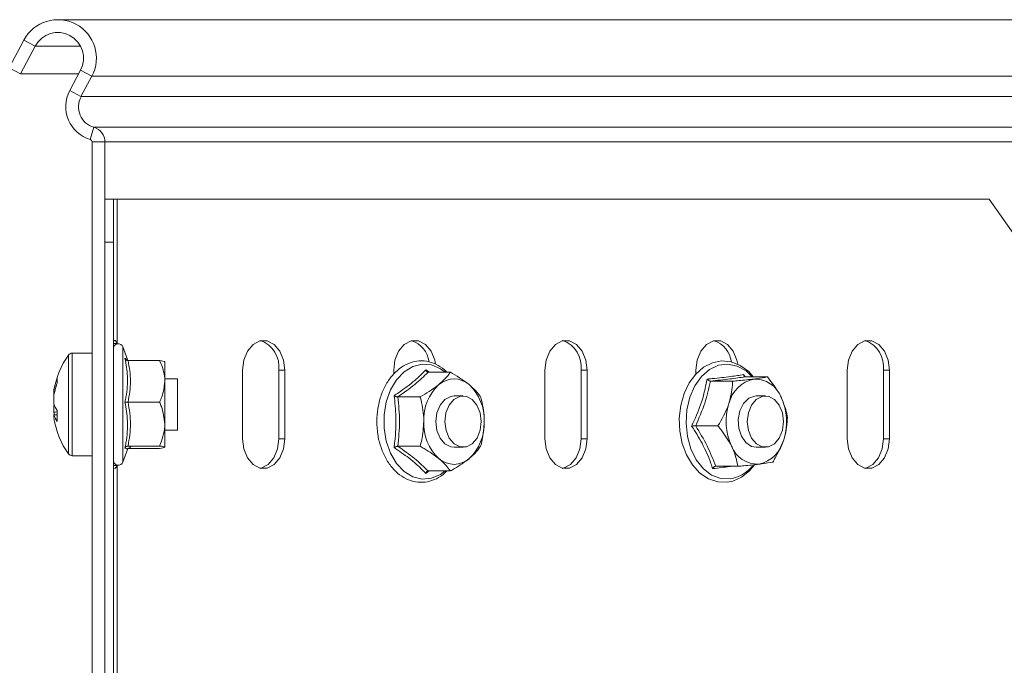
# Model space of a CAD drawing. Header units: millimetres. Extents: x -494 to 3219, y -845 to 19.
# Tile 15 of 21: x 2071 to 2186, y -57 to 19. Entities that reach past the tile are written whole.
import ezdxf

# ---------------------------------------------------------------- set-up
doc = ezdxf.new("R2010")
doc.units = ezdxf.units.MM

msp = doc.modelspace()

# ---------------------------------------------------------------- linework, layer by layer
at = {"color": 7, "linetype": 'Continuous', "lineweight": 15}
for p, q in [((2272.34, 18.71), (2075.75, 18.71)), ((2070.04, 13.06), (2071.78, 16.33)), ((2071.36, 12.36), (2073.11, 15.62)), ((2071.36, 12.36), (2070.04, 13.06)), ((2078.4, 12.8), (2077.13, 10.41)), ((2071.36, 12.36), (2078.16, 12.36)), ((2079.72, 12.09), (2078.45, 9.71)), ((2079.75, 4.41), (2079.75, -128.29)), ((2081.25, 4.41), (2081.25, -128.29)), ((2081.25, -2.29), (2082.25, -2.29)), ((2082.25, -2.29), (2082.25, -7.29)), ((2082.69, -2.29), (2082.25, -2.29)), ((2184.67, -2.29), (2082.69, -2.29)), ((2188.2, -7.29), (2184.67, -2.29)), ((2082.25, -7.29), (2081.25, -7.29)), ((2082.25, -129.79), (2082.25, -7.29)), ((2082.69, -19.17), (2082.25, -19.17)), ((2082.69, -19.17), (2082.71, -19.2)), ((2083.89, -21.03), (2083.35, -19.56)), ((2079.75, -20.29), (2077.43, -20.29)), ((2083.97, -21.16), (2087.65, -21.16)), ((2088.25, -23.6), (2088.25, -21.3)), ((2097.34, -30.29), (2097.34, -22.29)), ((2101.58, -22.29), (2101.58, -30.29)), ((2102.29, -22.29), (2102.29, -30.29)), ((2115.02, -22.72), (2115.02, -22.29)), ((2118.78, -22.22), (2119.2, -22.52)), ((2119.05, -22.52), (2121.65, -22.52)), ((2132.69, -30.29), (2132.69, -22.29)), ((2136.94, -22.29), (2136.94, -30.29)), ((2137.64, -22.29), (2137.64, -30.29)), ((2150.37, -22.72), (2150.37, -22.29)), ((2155.95, -22.8), (2156.12, -23.06)), ((2168.05, -30.29), (2168.05, -22.29)), ((2172.29, -22.29), (2172.29, -30.29)), ((2173, -22.29), (2173, -30.29)), ((2089.75, -23.29), (2088.25, -23.29)), ((2088.25, -28.59), (2088.25, -23.6)), ((2089.75, -29.29), (2089.75, -23.29)), ((2152.07, -23.56), (2154.67, -23.56)), ((2156.13, -23.06), (2158.74, -23.06)), ((2075.27, -24.78), (2075.27, -25.07)), ((2123.14, -25.29), (2122.08, -25.29)), ((2158.49, -25.29), (2157.43, -25.29)), ((2075.27, -26.23), (2075.27, -25.39)), ((2075.27, -26.36), (2075.27, -27.19)), ((2083.97, -26.03), (2087.65, -26.03)), ((2115.51, -25.4), (2118.12, -25.4)), ((2075.27, -27.8), (2075.27, -27.51)), ((2088.25, -31.29), (2088.25, -28.59)), ((2088.25, -29.29), (2089.75, -29.29)), ((2150.34, -28.79), (2152.94, -28.79)), ((2083.35, -33.02), (2083.89, -31.55)), ((2083.97, -31.15), (2087.65, -31.15)), ((2083.97, -31.42), (2087.65, -31.42)), ((2115.51, -31.18), (2118.12, -31.18)), ((2122.08, -31.29), (2123.14, -31.29)), ((2157.43, -31.29), (2158.49, -31.29)), ((2077.43, -32.29), (2079.75, -32.29)), ((2082.71, -33.38), (2082.69, -33.41)), ((2082.25, -33.41), (2082.69, -33.41)), ((2119.18, -34.06), (2118.78, -34.36)), ((2119.05, -34.06), (2121.65, -34.06)), ((2152.68, -33.52), (2155.28, -33.52))]:
    msp.add_line(p, q, dxfattribs=at)
at = {"color": 7, "linetype": 'Continuous', "lineweight": 0}
for p, q in [((2073.11, 15.62), (2071.78, 16.33)), ((2073.11, 15.62), (2078.4, 15.62)), ((2079.72, 12.09), (2078.4, 12.8)), ((2079.72, 12.09), (2275.15, 12.09)), ((2077.13, 10.41), (2078.45, 9.71)), ((2078.45, 9.71), (2274.25, 9.71)), ((2079.96, 6.13), (2079.54, 4.69)), ((2079.96, 6.13), (2275.31, 6.13)), ((2081.25, 4.41), (2079.75, 4.41)), ((2081.25, 4.41), (2276.23, 4.41)), ((2082.69, -19.17), (2082.69, -2.29)), ((2083.35, -19.56), (2083.35, -33.02)), ((2076.99, -32.06), (2076.99, -20.52)), ((2077.43, -32.29), (2077.43, -20.29)), ((2101.58, -22.29), (2102.29, -22.29)), ((2136.94, -22.29), (2137.64, -22.29)), ((2172.29, -22.29), (2173, -22.29)), ((2101.58, -30.29), (2102.29, -30.29)), ((2136.94, -30.29), (2137.64, -30.29)), ((2172.29, -30.29), (2173, -30.29)), ((2082.69, -61.67), (2082.69, -33.41))]:
    msp.add_line(p, q, dxfattribs=at)
at = {"color": 7, "linetype": 'Continuous', "lineweight": 15, "flags": 128}
for points in [[(2097.34, -22.29), (2097.49, -21.09), (2097.92, -20.04), (2098.58, -19.26), (2099.38, -18.84), (2100.24, -18.84), (2101.05, -19.26), (2101.71, -20.04), (2102.14, -21.09), (2102.29, -22.29)], [(2115.02, -22.29), (2115.17, -21.09), (2115.6, -20.04), (2116.25, -19.26), (2117.06, -18.84), (2117.92, -18.84), (2118.73, -19.26), (2119.39, -20.04), (2119.82, -21.09), (2119.92, -21.58)], [(2132.69, -22.29), (2132.84, -21.09), (2133.27, -20.04), (2133.93, -19.26), (2134.74, -18.84), (2135.6, -18.84), (2136.41, -19.26), (2137.07, -20.04), (2137.5, -21.09), (2137.64, -22.29)], [(2150.37, -22.29), (2150.52, -21.09), (2150.95, -20.04), (2151.61, -19.26), (2152.42, -18.84), (2153.28, -18.84), (2154.08, -19.26), (2154.74, -20.04), (2155.17, -21.09), (2155.27, -21.58)], [(2168.05, -22.29), (2168.2, -21.09), (2168.63, -20.04), (2169.29, -19.26), (2170.1, -18.84), (2170.95, -18.84), (2171.76, -19.26), (2172.42, -20.04), (2172.85, -21.09), (2173, -22.29)], [(2157.07, -23.06), (2156.55, -22.45), (2155.56, -21.72), (2154.48, -21.3), (2153.37, -21.2), (2152.29, -21.42), (2151.27, -21.93), (2150.36, -22.73), (2149.58, -23.77), (2148.98, -25.02), (2148.59, -26.42), (2148.41, -27.9), (2148.47, -29.4), (2148.75, -30.85), (2149.25, -32.19), (2149.95, -33.36), (2150.83, -34.31), (2151.84, -34.98), (2152.93, -35.33), (2154.06, -35.36), (2154.06, -35.36), (2154.67, -35.24), (2155.71, -34.78), (2156.64, -34.04), (2157.22, -33.33)], [(2122.08, -25.29), (2121.71, -25.34), (2121.02, -25.69), (2120.45, -26.36), (2120.08, -27.26), (2119.96, -28.29), (2120.08, -29.32), (2120.45, -30.22), (2121.02, -30.89), (2121.71, -31.25), (2122.08, -31.29)], [(2157.43, -25.29), (2157.25, -25.3), (2156.54, -25.57), (2155.93, -26.17), (2155.51, -27.02), (2155.32, -28.03), (2155.38, -29.07), (2155.69, -30.01), (2156.22, -30.75), (2156.88, -31.19), (2157.43, -31.29)], [(2123.52, -31.24), (2122.78, -31.25), (2122.09, -30.9), (2121.52, -30.23), (2121.15, -29.33), (2121.02, -28.3), (2121.14, -27.28), (2121.51, -26.37), (2122.07, -25.7), (2122.76, -25.34), (2123.5, -25.33), (2124.19, -25.69), (2124.76, -26.35), (2125.13, -27.25), (2125.26, -28.28), (2125.14, -29.31), (2124.77, -30.21), (2124.21, -30.88), (2123.52, -31.24)], [(2158.87, -31.24), (2158.13, -31.25), (2157.44, -30.9), (2156.87, -30.23), (2156.5, -29.33), (2156.37, -28.3), (2156.5, -27.28), (2156.86, -26.37), (2157.43, -25.7), (2158.12, -25.34), (2158.85, -25.33), (2159.55, -25.69), (2160.11, -26.35), (2160.48, -27.25), (2160.62, -28.28), (2160.49, -29.31), (2160.12, -30.21), (2159.56, -30.88), (2158.87, -31.24)], [(2075.27, -27.19), (2075.3, -27.39), (2075.32, -27.51)], [(2102.29, -30.29), (2102.14, -31.49), (2101.71, -32.54), (2101.05, -33.32), (2100.24, -33.74), (2099.38, -33.74), (2098.58, -33.32), (2097.92, -32.54), (2097.49, -31.49), (2097.34, -30.29)], [(2101.58, -30.29), (2101.43, -31.49), (2101, -32.54), (2100.34, -33.32), (2099.54, -33.74), (2099.46, -33.76)], [(2137.64, -30.29), (2137.5, -31.49), (2137.07, -32.54), (2136.41, -33.32), (2135.6, -33.74), (2134.74, -33.74), (2133.93, -33.32), (2133.27, -32.54), (2132.84, -31.49), (2132.69, -30.29)], [(2136.94, -30.29), (2136.79, -31.49), (2136.36, -32.54), (2135.7, -33.32), (2134.89, -33.74), (2134.82, -33.76)], [(2173, -30.29), (2172.85, -31.49), (2172.42, -32.54), (2171.76, -33.32), (2170.95, -33.74), (2170.1, -33.74), (2169.29, -33.32), (2168.63, -32.54), (2168.2, -31.49), (2168.05, -30.29)], [(2172.29, -30.29), (2172.14, -31.49), (2171.71, -32.54), (2171.06, -33.32), (2170.25, -33.74), (2170.17, -33.76)]]:
    msp.add_lwpolyline(points, dxfattribs=at)
at = {"color": 7, "linetype": 'Continuous', "lineweight": 0, "flags": 128}
for points in [[(2121.05, -22.52), (2120.5, -22.11), (2119.44, -21.67), (2118.34, -21.58), (2117.25, -21.85), (2116.23, -22.47), (2115.35, -23.4), (2114.64, -24.59), (2114.14, -25.99), (2113.89, -27.51), (2113.89, -29.07), (2114.14, -30.59), (2114.64, -31.99), (2115.35, -33.18), (2116.23, -34.12), (2117.25, -34.74), (2118.34, -35.01), (2119.44, -34.92), (2120.5, -34.47), (2121.05, -34.06)], [(2156.96, -23.06), (2156.23, -22.37), (2155.2, -21.79), (2154.11, -21.57), (2153.01, -21.7), (2151.96, -22.19), (2151.02, -23.01), (2150.24, -24.11), (2149.66, -25.44), (2149.31, -26.93), (2149.21, -28.48), (2149.37, -30.03), (2149.78, -31.48), (2150.41, -32.76), (2151.24, -33.8), (2152.21, -34.54), (2153.28, -34.95), (2154.38, -34.99), (2154.38, -34.99)]]:
    msp.add_lwpolyline(points, dxfattribs=at)
at = {"color": 7, "linetype": 'Continuous', "lineweight": 15}
for centre, radius, start, end in [((2075.75, 14.21), 4.5, 331.9275, 151.9275), ((2075.75, 14.21), 3, 331.9275, 151.9275), ((2080.66, 8.53), 4, 151.9275, 253.7137), ((2080.66, 8.53), 2.5, 151.9275, 253.7137), ((2079.45, 4.41), 1.8, 0, 73.7137), ((2079.45, 4.41), 0.3, 0, 73.7137), ((2082.82, -19.76), 0.567, 20, 180), ((2098.36, -21.88), 3.25, 352.7852, 70.179), ((2116.17, -21.68), 3.01, 7.2749, 71.2939), ((2133.71, -21.88), 3.25, 352.7852, 70.1793), ((2151.53, -21.68), 3.01, 7.2674, 71.2949), ((2169.07, -21.88), 3.25, 352.7849, 70.1792), ((2085.15, -26.29), 10, 144.7485, 170.5135), ((2077.43, -20.83), 0.54, 90, 144.7485), ((2083.44, -26.01), 8.27, 160.1069, 171.4486), ((2083.44, -26.62), 8.27, 160.1071, 171.4485), ((2077.71, -23.5), 2.06, 171.4603, 188.5397), ((2124.15, -28.06), 5.61, 133.1772, 182.4074), ((2122.08, -25.99), 2.69, 48.8939, 131.1061), ((2120, -28.06), 5.61, 357.5926, 46.8228), ((2157.97, -27.06), 3.84, 102.6572, 166.6787), ((2157.25, -26.6), 3.29, 20.8816, 92.1967), ((2077.65, -25.45), 2.5, 198.1181, 217.8148), ((2160.65, -28.28), 6.76, 161.8449, 205.167), ((2154.21, -28.3), 6.76, 341.8447, 25.1672), ((2077.65, -26.73), 2.5, 198.1181, 217.8148), ((2084.65, -27.62), 9, 175.9185, 184.0815), ((2085.15, -26.29), 10, 189.4865, 215.2515), ((2124.15, -28.53), 5.61, 177.5926, 226.8227), ((2120, -28.53), 5.61, 313.1773, 2.4074), ((2156.9, -29.52), 3.84, 282.6576, 346.6786), ((2077.43, -31.75), 0.54, 215.2515, 270), ((2157.61, -29.98), 3.29, 200.8816, 272.1969), ((2082.82, -32.82), 0.567, 180, 340), ((2122.08, -30.6), 2.69, 228.8939, 311.1061)]:
    msp.add_arc(centre, radius, start, end, dxfattribs=at)
at = {"color": 7, "linetype": 'Continuous', "lineweight": 0}
msp.add_arc((2153.71, -30.82), 4.22, 279.0577, 321.3621, dxfattribs=at)
at = {"color": 7, "linetype": 'Continuous', "lineweight": 15}
for points, knots in [([(2082.25, -19.17), (2082.26, -19.07), (2082.26, -18.92), (2082.31, -18.82), (2082.37, -18.79), (2082.43, -18.82), (2082.55, -18.92), (2082.63, -19.07), (2082.69, -19.17)], [0, 0, 0, 0, 0.285954, 0.40047, 0.504619, 0.608033, 0.720517, 1, 1, 1, 1]), ([(2083.59, -20.9), (2083.59, -20.91), (2083.61, -20.94), (2083.65, -21.01), (2083.74, -21.1), (2083.85, -21.15), (2083.93, -21.16), (2083.97, -21.16)], [0, 0, 0, 0, 0.007924, 0.267525, 0.528602, 0.763804, 1, 1, 1, 1]), ([(2088.25, -23.6), (2088.25, -23.47), (2088.23, -22.67), (2087.97, -21.85), (2087.66, -21.19), (2087.65, -21.16)], [0, 0, 0, 0, 0.148483, 0.965575, 1, 1, 1, 1]), ([(2087.65, -21.16), (2087.93, -21.2), (2088.24, -21.25), (2088.25, -21.29), (2088.25, -21.3)], [0, 0, 0, 0, 0.8960397, 1, 1, 1, 1]), ([(2121.25, -22.52), (2121.23, -22.5), (2120.94, -22.14), (2120.22, -21.69), (2119.15, -21.24), (2118.02, -21.14), (2116.92, -21.37), (2115.9, -21.89), (2114.98, -22.69), (2114.2, -23.74), (2113.59, -25), (2113.2, -26.4), (2113.02, -27.89), (2113.07, -29.4), (2113.36, -30.87), (2113.86, -32.22), (2114.57, -33.4), (2115.45, -34.35), (2116.46, -35.03), (2117.56, -35.39), (2118.69, -35.42), (2119.77, -35.12), (2120.63, -34.66), (2121.07, -34.22), (2121.22, -34.06)], [0, 0, 0, 0, 0.003316, 0.052693, 0.101508, 0.149482, 0.196867, 0.244184, 0.291996, 0.34048, 0.389425, 0.438566, 0.487744, 0.536951, 0.586223, 0.635591, 0.685082, 0.734614, 0.783909, 0.832558, 0.880368, 0.927711, 0.97509, 1, 1, 1, 1]), ([(2118.78, -22.22), (2118.78, -22.23), (2118.79, -22.27), (2118.82, -22.35), (2118.89, -22.44), (2118.96, -22.5), (2119.02, -22.51), (2119.05, -22.52)], [0, 0, 0, 0, 0.007918, 0.267556, 0.528617, 0.763814, 1, 1, 1, 1]), ([(2120.31, -23.96), (2120.74, -23.56), (2121.27, -23.07), (2121.59, -22.61), (2121.65, -22.52)], [0, 0, 0, 0, 0.80146, 1, 1, 1, 1]), ([(2121.65, -22.52), (2122.37, -22.94), (2123.17, -23.42), (2123.78, -23.91), (2123.85, -23.96)], [0, 0, 0, 0, 0.896039, 1, 1, 1, 1]), ([(2155.95, -22.8), (2155.95, -22.8), (2155.95, -22.83), (2155.96, -22.91), (2155.99, -22.99), (2156.05, -23.05), (2156.11, -23.06), (2156.13, -23.06)], [0, 0, 0, 0, 0.007903, 0.267516, 0.528605, 0.7638, 1, 1, 1, 1]), ([(2087.65, -26.03), (2087.74, -25.82), (2088.09, -25.04), (2088.18, -24.21), (2088.25, -23.6)], [0, 0, 0, 0, 0.2632538, 1, 1, 1, 1]), ([(2118.12, -25.4), (2118.83, -24.98), (2119.63, -24.5), (2120.25, -24.01), (2120.31, -23.96)], [0, 0, 0, 0, 0.896039, 1, 1, 1, 1]), ([(2123.85, -23.96), (2124.27, -24.36), (2124.81, -24.85), (2125.13, -25.31), (2125.19, -25.4)], [0, 0, 0, 0, 0.8014595, 1, 1, 1, 1]), ([(2151.68, -23.32), (2151.68, -23.32), (2151.71, -23.35), (2151.77, -23.42), (2151.87, -23.5), (2151.98, -23.55), (2152.04, -23.56), (2152.07, -23.56)], [0, 0, 0, 0, 0.007931, 0.267541, 0.528596, 0.763784, 1, 1, 1, 1]), ([(2154.23, -26.17), (2154.41, -25.46), (2154.63, -24.56), (2154.66, -23.72), (2154.67, -23.56)], [0, 0, 0, 0, 0.801462, 1, 1, 1, 1]), ([(2154.67, -23.56), (2154.91, -23.54), (2155.8, -23.46), (2156.57, -23.37), (2157.13, -23.31)], [0, 0, 0, 0, 0.2632505, 1, 1, 1, 1]), ([(2157.13, -23.31), (2157.23, -23.3), (2157.89, -23.21), (2158.39, -23.13), (2158.72, -23.06), (2158.74, -23.06)], [0, 0, 0, 0, 0.1484845, 0.9655622, 1, 1, 1, 1]), ([(2158.74, -23.06), (2159.28, -23.76), (2159.88, -24.53), (2160.29, -25.34), (2160.33, -25.43)], [0, 0, 0, 0, 0.896036, 1, 1, 1, 1]), ([(2115.07, -25.26), (2115.07, -25.26), (2115.11, -25.28), (2115.19, -25.32), (2115.3, -25.37), (2115.42, -25.4), (2115.48, -25.4), (2115.51, -25.4)], [0, 0, 0, 0, 0.007903, 0.267525, 0.528596, 0.76383, 1, 1, 1, 1]), ([(2083.59, -26.01), (2083.59, -26.01), (2083.61, -26.02), (2083.65, -26.02), (2083.74, -26.02), (2083.85, -26.03), (2083.93, -26.03), (2083.97, -26.03)], [0, 0, 0, 0, 0.007949, 0.267531, 0.528611, 0.7638, 1, 1, 1, 1]), ([(2088.25, -28.59), (2088.17, -27.89), (2088.07, -27.01), (2087.72, -26.19), (2087.65, -26.03)], [0, 0, 0, 0, 0.801463, 1, 1, 1, 1]), ([(2118.54, -28.29), (2118.54, -28.14), (2118.53, -27.19), (2118.34, -26.22), (2118.13, -25.44), (2118.12, -25.4)], [0, 0, 0, 0, 0.148487, 0.965572, 1, 1, 1, 1]), ([(2125.61, -28.29), (2125.61, -28.14), (2125.6, -27.19), (2125.41, -26.22), (2125.2, -25.44), (2125.19, -25.4)], [0, 0, 0, 0, 0.148486, 0.965572, 1, 1, 1, 1]), ([(2152.94, -28.79), (2153.39, -28.02), (2153.89, -27.16), (2154.2, -26.27), (2154.23, -26.17)], [0, 0, 0, 0, 0.896038, 1, 1, 1, 1]), ([(2160.33, -25.43), (2160.59, -26.08), (2160.92, -26.89), (2161.05, -27.64), (2161.08, -27.79)], [0, 0, 0, 0, 0.801463, 1, 1, 1, 1]), ([(2075.67, -27.16), (2075.66, -27.16), (2075.53, -27.17), (2075.39, -27.18), (2075.27, -27.19)], [0, 0, 0, 0, 0.060116, 1, 1, 1, 1]), ([(2075.67, -27.49), (2075.66, -27.49), (2075.53, -27.5), (2075.39, -27.5), (2075.27, -27.51)], [0, 0, 0, 0, 0.0601201, 1, 1, 1, 1]), ([(2087.65, -31.15), (2087.93, -30.4), (2088.24, -29.56), (2088.25, -28.68), (2088.25, -28.59)], [0, 0, 0, 0, 0.896036, 1, 1, 1, 1]), ([(2118.12, -31.18), (2118.18, -30.93), (2118.43, -30.01), (2118.49, -29.02), (2118.54, -28.29)], [0, 0, 0, 0, 0.263255, 1, 1, 1, 1]), ([(2125.19, -31.18), (2125.25, -30.93), (2125.5, -30.01), (2125.56, -29.02), (2125.61, -28.29)], [0, 0, 0, 0, 0.263254, 1, 1, 1, 1]), ([(2161.08, -27.79), (2161.02, -28.56), (2160.95, -29.42), (2160.67, -30.32), (2160.64, -30.41)], [0, 0, 0, 0, 0.8960375, 1, 1, 1, 1]), ([(2150.34, -28.79), (2150.31, -28.79), (2150.24, -28.79), (2150.12, -28.8), (2149.99, -28.8), (2149.91, -28.81), (2149.87, -28.81), (2149.87, -28.81)], [0, 0, 0, 0, 0.236181, 0.471395, 0.732462, 0.99209, 1, 1, 1, 1]), ([(2154.54, -31.16), (2154.16, -30.51), (2153.69, -29.7), (2153.07, -28.94), (2152.94, -28.79)], [0, 0, 0, 0, 0.801463, 1, 1, 1, 1]), ([(2160.64, -30.41), (2160.34, -31.13), (2159.97, -32.02), (2159.45, -32.86), (2159.35, -33.02)], [0, 0, 0, 0, 0.801463, 1, 1, 1, 1]), ([(2083.97, -31.15), (2083.93, -31.16), (2083.85, -31.16), (2083.74, -31.22), (2083.65, -31.3), (2083.61, -31.36), (2083.59, -31.4), (2083.59, -31.4)], [0, 0, 0, 0, 0.236202, 0.471402, 0.732473, 0.992103, 1, 1, 1, 1]), ([(2083.91, -31.55), (2083.91, -31.53), (2083.91, -31.41), (2084.01, -31.39), (2084, -31.39), (2084, -31.39)], [0, 0, 0, 0, 0.132968, 0.722008, 1, 1, 1, 1]), ([(2088.25, -31.29), (2088.17, -31.25), (2088.07, -31.2), (2087.72, -31.16), (2087.65, -31.15)], [0, 0, 0, 0, 0.801463, 1, 1, 1, 1]), ([(2087.65, -31.42), (2087.93, -31.38), (2088.24, -31.34), (2088.25, -31.29), (2088.25, -31.29)], [0, 0, 0, 0, 0.8960397, 1, 1, 1, 1]), ([(2115.07, -31.32), (2115.07, -31.32), (2115.11, -31.3), (2115.19, -31.26), (2115.3, -31.22), (2115.42, -31.18), (2115.48, -31.18), (2115.51, -31.18)], [0, 0, 0, 0, 0.007903, 0.267525, 0.528596, 0.76383, 1, 1, 1, 1]), ([(2120.31, -32.62), (2119.77, -32.23), (2119.09, -31.73), (2118.28, -31.27), (2118.12, -31.18)], [0, 0, 0, 0, 0.801458, 1, 1, 1, 1]), ([(2125.19, -31.18), (2124.86, -31.6), (2124.5, -32.08), (2123.91, -32.57), (2123.85, -32.62)], [0, 0, 0, 0, 0.896037, 1, 1, 1, 1]), ([(2155.28, -33.52), (2155.13, -32.82), (2154.97, -32.05), (2154.58, -31.24), (2154.54, -31.16)], [0, 0, 0, 0, 0.896041, 1, 1, 1, 1]), ([(2121.65, -34.06), (2121.33, -33.64), (2120.97, -33.17), (2120.37, -32.67), (2120.31, -32.62)], [0, 0, 0, 0, 0.896037, 1, 1, 1, 1]), ([(2123.85, -32.62), (2123.3, -33.02), (2122.63, -33.51), (2121.81, -33.97), (2121.65, -34.06)], [0, 0, 0, 0, 0.801463, 1, 1, 1, 1]), ([(2155.28, -33.52), (2155.52, -33.5), (2156.41, -33.42), (2157.18, -33.34), (2157.74, -33.27)], [0, 0, 0, 0, 0.263251, 1, 1, 1, 1]), ([(2157.74, -33.27), (2157.84, -33.26), (2158.5, -33.18), (2159, -33.09), (2159.33, -33.03), (2159.35, -33.02)], [0, 0, 0, 0, 0.148485, 0.965571, 1, 1, 1, 1]), ([(2082.69, -33.41), (2082.63, -33.51), (2082.54, -33.66), (2082.43, -33.77), (2082.38, -33.78), (2082.36, -33.78)], [0, 0, 0, 0, 0.566684, 0.793606, 1, 1, 1, 1]), ([(2119.05, -34.06), (2119.02, -34.07), (2118.96, -34.08), (2118.89, -34.14), (2118.82, -34.23), (2118.79, -34.31), (2118.78, -34.36), (2118.78, -34.36)], [0, 0, 0, 0, 0.236186, 0.471382, 0.732443, 0.992069, 1, 1, 1, 1]), ([(2152.68, -33.52), (2152.65, -33.53), (2152.59, -33.53), (2152.49, -33.59), (2152.4, -33.68), (2152.35, -33.75), (2152.32, -33.79), (2152.32, -33.79)], [0, 0, 0, 0, 0.236194, 0.47141, 0.732455, 0.992069, 1, 1, 1, 1])]:
    msp.add_open_spline(points, degree=3, knots=knots, dxfattribs=at)
at = {"color": 7, "linetype": 'Continuous', "lineweight": 0}
for points, knots in [([(2083.59, -26.01), (2083.63, -25.82), (2083.84, -24.82), (2083.99, -23.1), (2083.72, -21.6), (2083.59, -20.9)], [0, 0, 0, 0, 0.118084, 0.592261, 1, 1, 1, 1]), ([(2083.59, -20.9), (2083.64, -20.92), (2083.8, -20.97), (2083.82, -21.01), (2083.84, -21.05)], [0, 0, 0, 0, 0.256358, 1, 1, 1, 1]), ([(2083.97, -21.16), (2084.1, -21.96), (2084.37, -23.58), (2084.1, -25.2), (2083.97, -26.03)], [0, 0, 0, 0, 0.49215, 1, 1, 1, 1]), ([(2115.07, -25.26), (2115.24, -25.14), (2116.12, -24.56), (2117.48, -23.54), (2118.37, -22.64), (2118.78, -22.22)], [0, 0, 0, 0, 0.118082, 0.592256, 1, 1, 1, 1]), ([(2119.05, -22.52), (2118.56, -22.99), (2117.57, -23.95), (2116.21, -24.92), (2115.51, -25.4)], [0, 0, 0, 0, 0.492149, 1, 1, 1, 1]), ([(2151.68, -23.32), (2151.88, -23.3), (2152.86, -23.21), (2154.41, -23.04), (2155.47, -22.87), (2155.95, -22.8)], [0, 0, 0, 0, 0.118084, 0.592258, 1, 1, 1, 1]), ([(2149.87, -28.81), (2149.97, -28.6), (2150.47, -27.53), (2151.2, -25.68), (2151.53, -24.07), (2151.68, -23.32)], [0, 0, 0, 0, 0.118083, 0.592258, 1, 1, 1, 1]), ([(2152.07, -23.56), (2151.87, -24.42), (2151.49, -26.16), (2150.72, -27.9), (2150.34, -28.79)], [0, 0, 0, 0, 0.492148, 1, 1, 1, 1]), ([(2156.13, -23.06), (2155.56, -23.14), (2154.39, -23.31), (2152.85, -23.47), (2152.07, -23.56)], [0, 0, 0, 0, 0.492149, 1, 1, 1, 1]), ([(2115.07, -31.32), (2115.1, -31.09), (2115.25, -29.9), (2115.36, -27.85), (2115.16, -26.08), (2115.07, -25.26)], [0, 0, 0, 0, 0.118083, 0.592258, 1, 1, 1, 1]), ([(2083.59, -31.4), (2083.63, -31.19), (2083.84, -30.13), (2083.99, -28.31), (2083.72, -26.74), (2083.59, -26.01)], [0, 0, 0, 0, 0.118085, 0.592259, 1, 1, 1, 1]), ([(2083.97, -26.03), (2084.1, -26.87), (2084.37, -28.58), (2084.1, -30.29), (2083.97, -31.15)], [0, 0, 0, 0, 0.492149, 1, 1, 1, 1]), ([(2115.51, -25.4), (2115.61, -26.35), (2115.79, -28.28), (2115.61, -30.2), (2115.51, -31.18)], [0, 0, 0, 0, 0.4921477, 1, 1, 1, 1]), ([(2152.32, -33.79), (2152.26, -33.59), (2151.93, -32.61), (2151.21, -30.93), (2150.29, -29.48), (2149.87, -28.81)], [0, 0, 0, 0, 0.118083, 0.592257, 1, 1, 1, 1]), ([(2150.34, -28.79), (2150.81, -29.57), (2151.78, -31.14), (2152.37, -32.72), (2152.68, -33.52)], [0, 0, 0, 0, 0.492149, 1, 1, 1, 1]), ([(2083.84, -31.54), (2083.86, -31.52), (2083.95, -31.47), (2083.75, -31.43), (2083.59, -31.4)], [0, 0, 0, 0, 0.24404, 1, 1, 1, 1]), ([(2083.97, -31.15), (2084.1, -31.2), (2084.37, -31.29), (2084.1, -31.37), (2083.97, -31.42)], [0, 0, 0, 0, 0.492147, 1, 1, 1, 1]), ([(2118.78, -34.36), (2118.67, -34.24), (2118.09, -33.64), (2116.95, -32.6), (2115.66, -31.73), (2115.07, -31.32)], [0, 0, 0, 0, 0.1180848, 0.5922591, 1, 1, 1, 1]), ([(2115.51, -31.18), (2116.19, -31.65), (2117.55, -32.61), (2118.54, -33.58), (2119.05, -34.06)], [0, 0, 0, 0, 0.492146, 1, 1, 1, 1]), ([(2154.56, -33.52), (2154.46, -33.53), (2153.82, -33.61), (2153.01, -33.71), (2152.32, -33.79)], [0, 0, 0, 0, 0.149411, 1, 1, 1, 1])]:
    msp.add_open_spline(points, degree=3, knots=knots, dxfattribs=at)

doc.saveas('drawing.dxf')
